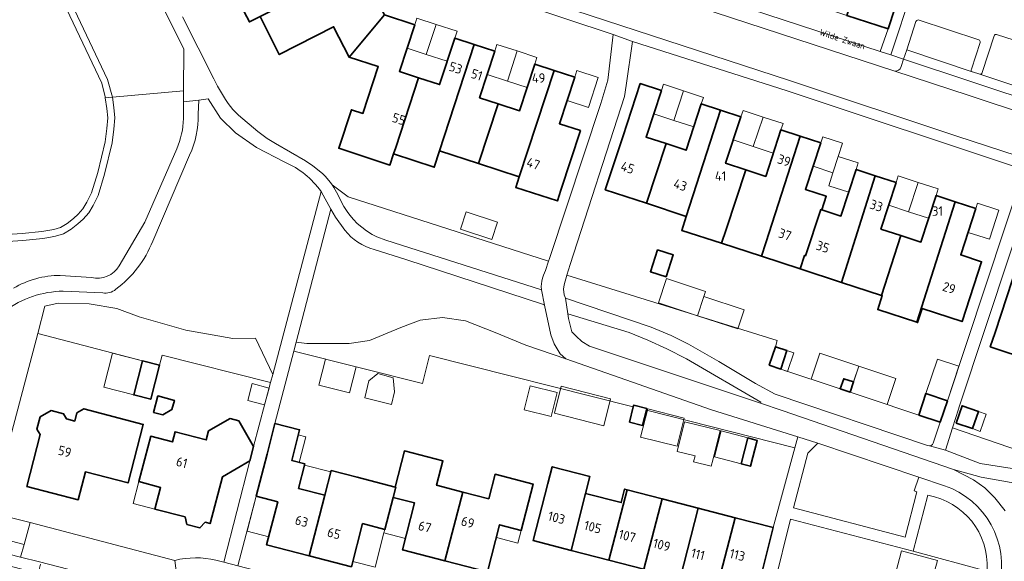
# Model space of a CAD drawing. Header units: metres. Extents: x 149984 to 156489, y 469398 to 478068.
# Tile 255 of 256: x 153234 to 153375, y 472540 to 472617. Entities that reach past the tile are written whole.
import ezdxf
from ezdxf.enums import TextEntityAlignment as Align

# ---------------------------------------------------------------- set-up
doc = ezdxf.new("R2010")
doc.units = ezdxf.units.M
doc.header["$LTSCALE"] = 0.75
for name, color, linetype, lineweight in [('B-WE-GR-BEPLANTING_CULTUUR_HEESTERS-GV', 252, 'Continuous', 18), ('B-WE-GR-BEPLANTING_CULTUUR_ROOS-GV', 252, 'Continuous', 18), ('B-WE-OG-BEBOUWING-GV', 6, 'Continuous', 35), ('B-WE-OG-BEBOUWING-T18', 1, 'Continuous', 18), ('B-WE-OG-BEBOUWING_LUIFEL-GV', 6, 'Continuous', 18), ('B-WE-OG-BEBOUWING_OVERBOUWING-GV', 6, 'Continuous', 18), ('B-WE-OG-TERREIN_BEGROEID-GV', 252, 'Continuous', 18), ('B-WE-OG-TERREIN_ERF-GV', 252, 'Continuous', 18), ('B-WE-OG-TERREIN_OEVER-GV', 252, 'Continuous', 18), ('B-WE-OG-TOPOGRAFIE-T18', 7, 'Continuous', 18), ('B-WE-OG-WATER_MEER-GV', 252, 'Continuous', 18), ('B-WE-VH-GESLOTENVERHARDING_ASFALT-GV', 252, 'Continuous', 18), ('B-WE-VH-GESLOTENVERHARDING_BETON-GV', 252, 'Continuous', 18), ('B-WE-VH-OPENVERHARDING_BETONSTRAATSTEEN-GV', 252, 'Continuous', 18), ('B-WE-VH-OPENVERHARDING_TEGEL-GV', 252, 'Continuous', 18)]:
    doc.layers.add(name, color=color, linetype=linetype, lineweight=lineweight)
doc.styles.add('NLCS-ISO-M500-T18', font='NLCS-ISO.ttf', dxfattribs={"height": 0.9})
doc.styles.add('NLCS-ISO-M750-T18', font='NLCS-ISO.ttf', dxfattribs={"height": 1.35})

msp = doc.modelspace()

# ---------------------------------------------------------------- linework, layer by layer
at = {"layer": 'B-WE-GR-BEPLANTING_CULTUUR_HEESTERS-GV', "flags": 128}
for points in [[(153361.433, 472621.679), (153358.348, 472612.283), (153360.166, 472611.673), (153360.6, 472613.003), (153361.925, 472617.07)], [(153362.225, 472617.312), (153370.908, 472614.461)], [(153373.455, 472615.202), (153382.031, 472612.428)], [(153371.113, 472614.086), (153369.84, 472610.25)], [(153371.366, 472609.758), (153373.081, 472615.03)], [(153369.973, 472609.886), (153369.995, 472609.879), (153371.046, 472609.522)], [(153381.42, 472550.19), (153371.26, 472552), (153367.3, 472553.11), (153370.14, 472551.6), (153371.78, 472550.45), (153373.2, 472549.04), (153374.65, 472547.2)], [(153363.63, 472549.41), (153361.53, 472541.44), (153372.058, 472538.584), (153372.09, 472538.75)]]:
    msp.add_lwpolyline(points, dxfattribs=at)
at = {"layer": 'B-WE-GR-BEPLANTING_CULTUUR_HEESTERS-GV'}
for points in [[(153361.925, 472617.07, -0.1734202), (153362.225, 472617.312)], [(153373.081, 472615.03, -0.3803855), (153373.455, 472615.202)], [(153370.908, 472614.461, -0.3172735), (153371.113, 472614.086)], [(153369.84, 472610.25, 0.4530414), (153369.973, 472609.886)], [(153371.046, 472609.522, 0.4678176), (153371.366, 472609.758)], [(153372.09, 472538.75, 0.3805368), (153363.63, 472549.41)]]:
    msp.add_lwpolyline(points, format="xyb", dxfattribs=at)
at = {"layer": 'B-WE-GR-BEPLANTING_CULTUUR_HEESTERS-GV', "flags": 128}
for points in [[(153283.41, 472587.18), (153284.23, 472586.63), (153284.9, 472586.33), (153286.19, 472585.83), (153308.44, 472578.77), (153308.39, 472579.22), (153308.49, 472579.97), (153308.58, 472580.39), (153308.7, 472580.82), (153308.98, 472581.53), (153309.416, 472582.839), (153280.801, 472592.005), (153278.495, 472593.73), (153278.75, 472593.35), (153279.3, 472592.34), (153279.73, 472591.46), (153280.17, 472590.64), (153280.63, 472589.93), (153281.01, 472589.4), (153281.57, 472588.8), (153282.07, 472588.23)], [(153312.058, 472580.845), (153311.65, 472579.44), (153311.56, 472578.85), (153311.64, 472578.02), (153311.84, 472577.58), (153324.07, 472573.42), (153326.94, 472572.23), (153329.41, 472570.97), (153333.76, 472568.53), (153339.01, 472565.38), (153341.8, 472563.84), (153363.58, 472556.52), (153363.88, 472556.49), (153364.12, 472556.53), (153364.29, 472556.67), (153364.4, 472556.85), (153365.397, 472559.851), (153362.342, 472560.866), (153354.823, 472563.363), (153352.521, 472564.128), (153351.111, 472564.597), (153342.597, 472567.425), (153340.956, 472567.97), (153341.833, 472570.61), (153341.836, 472570.609), (153342.104, 472571.508)], [(153237.466, 472576.41), (153236.428, 472572.502), (153251.43, 472568.607), (153253.858, 472567.976), (153254.234, 472569.413), (153269.716, 472565.527), (153270.022, 472566.68), (153267.54, 472571.841), (153264.311, 472571.774), (153257.582, 472572.985), (153250.92, 472574.869), (153247.757, 472576.08), (153243.787, 472576.753), (153239.346, 472576.82)], [(153273.365, 472571.275), (153273.031, 472569.999), (153291.401, 472565.363), (153292.434, 472569.382), (153321.54, 472562.017), (153321.602, 472562.261), (153323.466, 472561.789), (153323.404, 472561.546), (153344.634, 472556.174), (153345.064, 472557.744), (153332.73, 472561.6), (153311.9, 472568.89), (153306.165, 472570.831), (153301.791, 472572.648), (153297.552, 472574.331), (153294.255, 472574.802), (153291.092, 472574.398), (153288.333, 472573.389), (153283.825, 472571.504), (153280.931, 472571.101), (153274.875, 472571.101)], [(153323.63, 472571.58), (153320.95, 472572.66), (153312.177, 472575.296), (153312.3, 472574.63), (153312.77, 472572.76), (153313.37, 472572.15), (153314.2, 472571.39), (153315.3, 472570.69), (153339.717, 472562.548), (153339.75, 472562.71), (153329.15, 472568.89), (153326.35, 472570.33)], [(153371.1, 472553.93), (153385.42, 472551.69), (153420.984, 472545.893), (153403.398, 472549.879), (153392.576, 472553.636), (153391.806, 472552.096), (153389.56, 472552.841), (153389.396, 472552.319), (153386.674, 472553.174), (153386.429, 472552.44), (153367.149, 472559.025), (153366.14, 472555.83)], [(153362.342, 472552.003), (153347.89, 472556.86), (153346.46, 472555.41), (153344.43, 472547.61), (153360.37, 472543.44), (153362.05, 472549.91), (153361.65, 472550.06)]]:
    msp.add_lwpolyline(points, close=True, dxfattribs=at)
at = {"layer": 'B-WE-GR-BEPLANTING_CULTUUR_ROOS-GV', "flags": 128}
msp.add_lwpolyline([(153234.49, 472542.383), (153235.359, 472545.536), (153229.64, 472546.936), (153228.813, 472543.846)], close=True, dxfattribs=at)
for points in [[(153233.996, 472540.569), (153228.541, 472541.945), (153228.178, 472540.424), (153236.51, 472538.232), (153236.841, 472539.55)], [(153236.675, 472539.921), (153233.996, 472540.569)]]:
    msp.add_lwpolyline(points, dxfattribs=at)
at = {"layer": 'B-WE-OG-BEBOUWING-GV', "flags": 128}
for points in [[(153276.176, 472621.833), (153274.733, 472624.643), (153280.942, 472627.831), (153279.539, 472630.573), (153265.471, 472623.185), (153263.874, 472622.347), (153266.675, 472617.014), (153268.201, 472617.788)], [(153354.755, 472626.461), (153354.85, 472626.43), (153352.065, 472617.917), (153357.937, 472615.994), (153360.725, 472624.509), (153357.19, 472625.666), (153358.695, 472630.266), (153356.251, 472631.066)], [(153285.972, 472618.008), (153283.676, 472622.505), (153277.46, 472619.332), (153276.176, 472621.833), (153268.201, 472617.788), (153270.957, 472612.341), (153278.705, 472616.317), (153280.929, 472611.979)], [(153287.585, 472599.076), (153290.863, 472609.039), (153288.122, 472609.934), (153290.297, 472616.597), (153285.972, 472618.008), (153280.929, 472611.979), (153285.083, 472610.623), (153282.898, 472603.934), (153281.263, 472604.472), (153279.452, 472598.971), (153286.759, 472596.567), (153287.287, 472598.172)], [(153298.78, 472613.796), (153296.029, 472614.695), (153293.863, 472608.06), (153290.863, 472609.039), (153287.585, 472599.076), (153287.287, 472598.172), (153293.097, 472596.259), (153293.865, 472598.612)], [(153293.865, 472598.612), (153299.429, 472596.795), (153302.235, 472605.315), (153299.572, 472606.185), (153301.742, 472612.829), (153298.78, 472613.796)], [(153305.244, 472594.895), (153310.206, 472610.074), (153307.458, 472610.972), (153305.285, 472604.319), (153302.235, 472605.315), (153299.429, 472596.795)], [(153310.206, 472610.074), (153305.244, 472594.895), (153304.748, 472593.374), (153310.692, 472591.443), (153311.186, 472592.955), (153313.971, 472601.481), (153310.987, 472602.456), (153313.161, 472609.109)], [(153323.413, 472591.101), (153326.217, 472599.622), (153323.362, 472600.561), (153325.55, 472607.21), (153322.53, 472608.204), (153320.027, 472600.605), (153317.535, 472593.037)], [(153329.096, 472589.229), (153333.981, 472604.426), (153331.255, 472605.323), (153329.07, 472598.683), (153326.217, 472599.622), (153323.413, 472591.101)], [(153333.981, 472604.426), (153329.096, 472589.229), (153328.457, 472587.24), (153334.147, 472585.39), (153334.786, 472587.355), (153337.593, 472595.89), (153334.734, 472596.83), (153336.916, 472603.46)], [(153334.786, 472587.355), (153334.147, 472585.39), (153339.857, 472583.534), (153340.488, 472585.476), (153345.373, 472600.689), (153342.636, 472601.589), (153340.452, 472594.949), (153337.593, 472595.89)], [(153339.857, 472583.534), (153345.393, 472581.734), (153346.017, 472583.655), (153346.15, 472583.613), (153348.331, 472590.201), (153348.464, 472590.158), (153349.105, 472592.104), (153346.132, 472593.081), (153348.315, 472599.722), (153345.373, 472600.689), (153340.488, 472585.476)], [(153356.119, 472595.023), (153353.367, 472595.916), (153351.21, 472589.267), (153348.464, 472590.158), (153348.331, 472590.201), (153346.15, 472583.613), (153346.017, 472583.655), (153345.393, 472581.734), (153351.302, 472579.813)], [(153357.009, 472577.958), (153359.781, 472586.496), (153356.928, 472587.423), (153359.083, 472594.061), (153356.119, 472595.023), (153351.302, 472579.813)], [(153367.529, 472591.318), (153364.79, 472592.208), (153362.634, 472585.57), (153359.781, 472586.496), (153357.009, 472577.958), (153357.108, 472577.926), (153356.459, 472575.929), (153362.052, 472574.111)], [(153367.529, 472591.318), (153362.052, 472574.111), (153362.165, 472574.074), (153362.814, 472576.071), (153368.52, 472574.216), (153371.299, 472582.765), (153368.323, 472583.732), (153370.477, 472590.36)], [(153381.901, 472579.222), (153379.023, 472580.169), (153381.212, 472586.818), (153378.211, 472587.806), (153373.22, 472572.657), (153372.547, 472570.615), (153378.43, 472568.677)], [(153326.218, 472580.611), (153327.24, 472583.726), (153325.015, 472584.455), (153323.994, 472581.34)], [(153340.956, 472567.97), (153342.597, 472567.425), (153343.474, 472570.065), (153341.836, 472570.609), (153341.833, 472570.61)], [(153253.858, 472567.976), (153251.43, 472568.607), (153250.167, 472563.744), (153252.595, 472563.114)], [(153351.111, 472564.597), (153352.521, 472564.128), (153353.007, 472565.59), (153351.597, 472566.058)], [(153252.959, 472561.242), (153254.313, 472560.888), (153255.603, 472561.637), (153255.964, 472562.951), (153253.607, 472563.599)], [(153362.342, 472560.866), (153365.397, 472559.851), (153366.412, 472562.908), (153363.357, 472563.922)], [(153234.868, 472550.679), (153242.222, 472548.762), (153243.262, 472552.752), (153249.339, 472551.167), (153251.521, 472559.538), (153243.006, 472561.758), (153242.024, 472561.167), (153241.724, 472560.015), (153240.534, 472560.325), (153240.114, 472561.055), (153238.353, 472561.514), (153236.773, 472560.592), (153236.322, 472558.829), (153236.8, 472558.091)], [(153321.54, 472562.017), (153320.995, 472559.862), (153322.859, 472559.391), (153323.404, 472561.546), (153323.466, 472561.789), (153321.602, 472562.261)], [(153367.677, 472559.715), (153369.995, 472558.922), (153370.84, 472561.394), (153368.523, 472562.187)], [(153266.75, 472554.309), (153267.289, 472556.36), (153265.15, 472560.051), (153263.924, 472560.373), (153260.853, 472558.593), (153260.518, 472557.319), (153256.069, 472558.489), (153255.685, 472557.028), (153252.587, 472557.843), (153250.882, 472551.358), (153253.98, 472550.543), (153253.165, 472547.444), (153257.481, 472546.309), (153257.742, 472545.237), (153259.601, 472544.749), (153260.355, 472545.553), (153261.071, 472545.365), (153262.825, 472552.034)], [(153277.447, 472549.433), (153273.719, 472550.393), (153274.62, 472553.894), (153272.73, 472554.38), (153273.858, 472558.762), (153270.33, 472559.67), (153269.202, 472555.288), (153267.65, 472549.261), (153270.726, 472548.47), (153269.142, 472542.316), (153275.204, 472540.755)], [(153337.913, 472557.603), (153336.946, 472553.909), (153338.287, 472553.558), (153339.254, 472557.252)], [(153287.598, 472550.565), (153287.204, 472549.108), (153290.289, 472548.314), (153288.561, 472541.6), (153294.623, 472540.039), (153297.16, 472549.871), (153293.432, 472550.831), (153294.331, 472554.324), (153288.827, 472555.741), (153287.5, 472550.583)], [(153312.658, 472541.538), (153314.719, 472549.681), (153315.34, 472552.082), (153309.957, 472553.475), (153309.336, 472551.074), (153307.232, 472542.942)], [(153287.5, 472550.583), (153282.082, 472551.978), (153278.353, 472552.938), (153277.447, 472549.433), (153275.204, 472540.755), (153281.258, 472539.197), (153282.846, 472545.364), (153286.03, 472544.544), (153287.204, 472549.108), (153287.598, 472550.565)], [(153294.623, 472540.039), (153300.706, 472538.473), (153302.435, 472545.191), (153305.512, 472544.399), (153307.214, 472551.012), (153301.787, 472552.409), (153300.887, 472548.912), (153297.16, 472549.871)], [(153320.648, 472550.2), (153320.3, 472550.29), (153319.803, 472548.366), (153314.719, 472549.681), (153312.658, 472541.538), (153318.046, 472540.143)], [(153323.053, 472538.848), (153325.655, 472548.902), (153320.648, 472550.2), (153318.046, 472540.143)], [(153323.053, 472538.848), (153328.225, 472537.509), (153330.827, 472547.562), (153325.655, 472548.902)], [(153336.07, 472546.204), (153330.827, 472547.562), (153328.225, 472537.509), (153333.469, 472536.152)], [(153341.518, 472544.792), (153336.07, 472546.204), (153333.469, 472536.152), (153338.976, 472534.727)]]:
    msp.add_lwpolyline(points, close=True, dxfattribs=at)
at = {"layer": 'B-WE-OG-BEBOUWING_LUIFEL-GV', "flags": 128}
for points in [[(153293.346, 472616.644), (153290.605, 472617.539), (153290.297, 472616.597), (153289.206, 472613.256), (153291.951, 472612.371)], [(153296.029, 472614.695), (153296.346, 472615.665), (153293.346, 472616.644), (153291.951, 472612.371), (153294.951, 472611.391)], [(153304.951, 472612.855), (153302.059, 472613.799), (153301.742, 472612.829), (153300.65, 472609.486), (153303.542, 472608.541)], [(153304.951, 472612.855), (153303.542, 472608.541), (153306.363, 472607.62), (153307.458, 472610.972), (153307.772, 472611.933)], [(153313.161, 472609.109), (153312.074, 472605.782), (153315.122, 472604.786), (153316.523, 472609.074), (153313.475, 472610.07)], [(153328.698, 472607.16), (153325.843, 472608.1), (153325.55, 472607.21), (153324.453, 472603.876), (153327.311, 472602.946)], [(153328.698, 472607.16), (153327.311, 472602.946), (153330.164, 472602.007), (153331.255, 472605.323), (153331.551, 472606.222)], [(153340.07, 472603.418), (153337.212, 472604.359), (153336.916, 472603.46), (153335.825, 472600.144), (153338.683, 472599.203)], [(153340.07, 472603.418), (153338.683, 472599.203), (153341.542, 472598.263), (153342.636, 472601.589), (153342.928, 472602.478)], [(153348.315, 472599.722), (153347.224, 472596.402), (153350.063, 472595.469), (153350.829, 472597.8), (153351.446, 472599.678), (153348.607, 472600.611)], [(153353.367, 472595.916), (153353.678, 472596.863), (153350.829, 472597.8), (153350.063, 472595.469), (153349.456, 472593.598), (153352.314, 472592.671)], [(153362.244, 472594.083), (153359.391, 472595.009), (153359.083, 472594.061), (153358.029, 472590.815), (153360.882, 472589.889)], [(153362.244, 472594.083), (153360.882, 472589.889), (153363.736, 472588.963), (153364.79, 472592.208), (153365.098, 472593.156)], [(153370.477, 472590.36), (153369.37, 472586.953), (153372.427, 472585.959), (153373.781, 472590.126), (153370.724, 472591.119)], [(153343.474, 472570.065), (153342.597, 472567.425), (153343.574, 472567.1), (153344.451, 472569.74)], [(153251.43, 472568.607), (153247.13, 472569.723), (153245.868, 472564.861), (153250.167, 472563.744)], [(153351.111, 472564.597), (153351.597, 472566.058), (153353.007, 472565.59), (153353.755, 472567.842), (153348.176, 472569.695), (153346.942, 472565.982)], [(153363.357, 472563.922), (153366.412, 472562.908), (153368.055, 472567.854), (153365, 472568.869)], [(153370.84, 472561.394), (153369.995, 472558.922), (153371.118, 472558.537), (153371.964, 472561.01)], [(153273.669, 472558.029), (153272.73, 472554.38), (153273.816, 472554.101), (153274.755, 472557.75)], [(153337.913, 472557.603), (153334.082, 472558.605), (153333.116, 472554.912), (153336.946, 472553.909)], [(153274.573, 472553.71), (153273.719, 472550.393), (153277.447, 472549.433), (153278.303, 472552.746)], [(153250.882, 472551.358), (153250.067, 472548.258), (153253.165, 472547.444), (153253.98, 472550.543)], [(153267.65, 472549.261), (153266.351, 472544.286), (153269.441, 472543.479), (153270.726, 472548.47)], [(153290.289, 472548.314), (153287.204, 472549.108), (153286.03, 472544.544), (153285.903, 472544.049), (153288.987, 472543.255)], [(153285.903, 472544.049), (153286.03, 472544.544), (153282.846, 472545.364), (153281.457, 472539.97), (153284.643, 472539.151)], [(153305.512, 472544.399), (153302.435, 472545.191), (153301.97, 472543.385), (153305.047, 472542.593)]]:
    msp.add_lwpolyline(points, close=True, dxfattribs=at)
at = {"layer": 'B-WE-OG-BEBOUWING_OVERBOUWING-GV', "flags": 128}
for points in [[(153296.832, 472587.426), (153301.334, 472585.949), (153302.14, 472588.406), (153297.637, 472589.882)], [(153331.608, 472577.777), (153331.851, 472578.519), (153326.262, 472580.351), (153325.124, 472576.88), (153330.713, 472575.048)], [(153331.608, 472577.777), (153330.713, 472575.048), (153336.47, 472573.16), (153337.365, 472575.89)], [(153277.559, 472568.856), (153276.622, 472565.142), (153280.995, 472564.038), (153281.932, 472567.753)], [(153352.521, 472564.128), (153357.834, 472562.363), (153359.068, 472566.076), (153353.755, 472567.842)], [(153283.755, 472565.73), (153283.165, 472563.301), (153286.98, 472562.374), (153287.423, 472564.198), (153287.248, 472566.157), (153285.053, 472566.787)], [(153269.504, 472564.725), (153267.082, 472565.366), (153266.441, 472562.944), (153268.862, 472562.303)], [(153305.943, 472561.623), (153309.787, 472560.651), (153310.651, 472564.063), (153306.806, 472565.036)], [(153311.246, 472564.983), (153310.27, 472561.124), (153317.318, 472559.34), (153318.295, 472563.2)], [(153323.606, 472561.754), (153322.588, 472557.729), (153327.805, 472556.409), (153328.824, 472560.433)], [(153327.8, 472555.683), (153330.36, 472555.041), (153330.144, 472554.181), (153332.676, 472553.546), (153332.891, 472554.405), (153333.955, 472558.644), (153328.863, 472559.921)], [(153359.851, 472541.469), (153359.032, 472538.371), (153364.164, 472537.016), (153364.983, 472540.114)]]:
    msp.add_lwpolyline(points, close=True, dxfattribs=at)
at = {"layer": 'B-WE-OG-TERREIN_BEGROEID-GV', "flags": 128}
for points in [[(153254.939, 472685.31), (153249.732, 472686.692), (153248.69, 472683.356), (153248.235, 472681.703), (153244.149, 472665.261), (153240.652, 472652.023), (153239.291, 472646.572), (153237.896, 472637.664), (153237.192, 472633.274), (153237.055, 472632.293), (153236.926, 472631.068), (153236.914, 472630.286), (153236.924, 472629.834), (153236.993, 472628.741), (153246.429, 472608.783), (153247.101, 472606.243), (153257.286, 472607.149), (153257.31, 472613.09), (153248.35, 472631.13)], [(153236.02, 472628.46), (153245.58, 472608.24), (153246.05, 472606.32), (153246.076, 472606.162), (153247.101, 472606.243), (153246.429, 472608.783), (153236.993, 472628.741)], [(153257.27, 472603.19), (153257.28, 472605.599), (153257.286, 472607.149), (153247.101, 472606.243), (153247.312, 472604.778), (153247.454, 472603.305), (153247.315, 472601.697), (153247.076, 472599.722), (153245.995, 472595.257), (153245.071, 472592.214), (153244.335, 472590.774), (153243.715, 472589.745), (153242.949, 472588.841), (153242.179, 472588.15), (153241.205, 472587.403), (153240.116, 472586.743), (153238.993, 472586.388), (153238.046, 472586.212), (153237.161, 472586.097), (153234.32, 472585.774), (153231.456, 472585.584)], [(153271.75, 472596.98), (153267.72, 472599.05), (153264.69, 472601.18), (153262.57, 472603.28), (153260.78, 472606), (153259.47, 472605.85), (153259.34, 472603.83)], [(153248.09, 472582.19), (153251.72, 472588.4), (153256.32, 472598.9)], [(153258.13, 472597.99), (153252.87, 472585.69)], [(153236.428, 472572.502), (153237.466, 472576.41), (153239.346, 472576.82), (153243.787, 472576.753), (153247.757, 472576.08), (153250.92, 472574.869), (153257.582, 472572.985), (153264.311, 472571.774), (153267.54, 472571.841), (153270.022, 472566.68), (153276.93, 472592.77)], [(153280.34, 472587.28), (153279, 472589.14), (153278.332, 472590.267), (153273.365, 472571.275), (153274.875, 472571.101), (153280.931, 472571.101), (153283.825, 472571.504), (153288.333, 472573.389), (153291.092, 472574.398), (153294.255, 472574.802), (153297.552, 472574.331), (153301.791, 472572.648), (153306.165, 472570.831), (153311.9, 472568.89), (153311.07, 472569.63), (153310.21, 472571.02), (153309.76, 472572.32)], [(153309.76, 472572.32), (153308.83, 472576.57), (153308.57, 472576.68), (153289.2, 472583.02), (153284.5, 472584.52)], [(153239.65, 472580.8), (153244.11, 472580.5)], [(153245.73, 472578.33), (153240.07, 472578.56)], [(153222.65, 472566.65), (153218.2, 472546.58), (153228.813, 472543.846), (153229.64, 472546.936), (153236.428, 472572.502)]]:
    msp.add_lwpolyline(points, dxfattribs=at)
at = {"layer": 'B-WE-OG-TERREIN_BEGROEID-GV'}
for points in [[(153259.34, 472603.83, -0.1219341), (153258.13, 472597.99)], [(153256.32, 472598.9, 0.0918784), (153257.27, 472603.19)], [(153276.93, 472592.77, 0.1371557), (153271.75, 472596.98)], [(153284.5, 472584.52, -0.1702221), (153280.34, 472587.28)], [(153252.87, 472585.69, -0.1422297), (153247.58, 472578.83)], [(153244.11, 472580.5, 0.3266323), (153248.09, 472582.19)], [(153232.97, 472578.97, -0.1344308), (153239.65, 472580.8)], [(153240.07, 472578.56, 0.1539513), (153231.77, 472575.75)], [(153247.58, 472578.83, -0.2453098), (153245.73, 472578.33)]]:
    msp.add_lwpolyline(points, format="xyb", dxfattribs=at)
at = {"layer": 'B-WE-OG-TERREIN_ERF-GV', "flags": 128}
for points in [[(153346.432, 472619.761), (153340.646, 472621.656), (153334.962, 472623.517), (153329.241, 472625.391), (153323.422, 472627.296), (153322.361, 472624.084), (153356.813, 472612.772), (153357.937, 472615.994), (153352.065, 472617.917)], [(153377.145, 472595.988), (153343.537, 472607.153), (153321.419, 472614.203), (153320.53, 472607.91), (153320.27, 472606.37), (153312.501, 472582.372), (153312.058, 472580.845), (153342.104, 472571.508), (153341.836, 472570.609), (153343.474, 472570.065), (153342.597, 472567.425), (153351.111, 472564.597), (153351.597, 472566.058), (153353.007, 472565.59), (153352.521, 472564.128), (153354.823, 472563.363), (153362.342, 472560.866), (153363.357, 472563.922), (153366.412, 472562.908), (153377.376, 472595.922)], [(153345.393, 472581.734), (153339.857, 472583.534), (153334.147, 472585.39), (153328.457, 472587.24), (153329.096, 472589.229), (153323.413, 472591.101), (153317.535, 472593.037), (153320.027, 472600.605), (153322.53, 472608.204), (153325.55, 472607.21), (153323.362, 472600.561), (153326.217, 472599.622), (153329.07, 472598.683), (153331.255, 472605.323), (153333.981, 472604.426), (153336.916, 472603.46), (153334.734, 472596.83), (153337.593, 472595.89), (153340.452, 472594.949), (153342.636, 472601.589), (153345.373, 472600.689), (153348.315, 472599.722), (153346.132, 472593.081), (153349.105, 472592.104), (153348.464, 472590.158), (153351.21, 472589.267), (153353.367, 472595.916), (153356.119, 472595.023), (153359.083, 472594.061), (153356.928, 472587.423), (153359.781, 472586.496), (153362.634, 472585.57), (153364.79, 472592.208), (153367.529, 472591.318), (153370.477, 472590.36), (153368.323, 472583.732), (153371.299, 472582.765), (153368.52, 472574.216), (153362.814, 472576.071), (153362.165, 472574.074), (153362.052, 472574.111), (153356.459, 472575.929), (153357.108, 472577.926), (153357.009, 472577.958), (153351.302, 472579.813)], [(153326.218, 472580.611), (153323.994, 472581.34), (153325.015, 472584.455), (153327.24, 472583.726)], [(153252.959, 472561.242), (153253.607, 472563.599), (153255.964, 472562.951), (153255.603, 472561.637), (153254.313, 472560.888)], [(153234.868, 472550.679), (153236.8, 472558.091), (153236.322, 472558.829), (153236.773, 472560.592), (153238.353, 472561.514), (153240.114, 472561.055), (153240.534, 472560.325), (153241.724, 472560.015), (153242.024, 472561.167), (153243.006, 472561.758), (153251.521, 472559.538), (153249.339, 472551.167), (153243.262, 472552.752), (153242.222, 472548.762)], [(153370.84, 472561.394), (153369.995, 472558.922), (153367.677, 472559.715), (153368.523, 472562.187)], [(153337.913, 472557.603), (153339.254, 472557.252), (153338.287, 472553.558), (153336.946, 472553.909)]]:
    msp.add_lwpolyline(points, close=True, dxfattribs=at)
for points in [[(153285.972, 472618.008), (153290.297, 472616.597), (153288.122, 472609.934), (153290.863, 472609.039), (153293.863, 472608.06), (153296.029, 472614.695), (153298.78, 472613.796), (153301.742, 472612.829), (153299.572, 472606.185), (153302.235, 472605.315), (153305.285, 472604.319), (153307.458, 472610.972), (153310.206, 472610.074), (153313.161, 472609.109), (153310.987, 472602.456), (153313.971, 472601.481), (153311.186, 472592.955), (153310.692, 472591.443), (153304.748, 472593.374), (153305.244, 472594.895), (153299.429, 472596.795), (153293.865, 472598.612), (153293.097, 472596.259), (153287.287, 472598.172), (153286.759, 472596.567), (153279.452, 472598.971), (153281.263, 472604.472), (153282.898, 472603.934), (153285.083, 472610.623), (153280.929, 472611.979), (153278.705, 472616.317), (153270.957, 472612.341), (153268.201, 472617.788), (153266.675, 472617.014), (153263.874, 472622.347)], [(153257.1, 472617.75), (153261.6, 472608.9), (153262.13, 472607.82), (153262.69, 472606.9), (153263.25, 472605.92), (153263.63, 472605.37), (153264, 472604.92), (153264.31, 472604.49), (153265.14, 472603.71), (153267.91, 472601.37), (153269.24, 472600.35), (153270.42, 472599.63), (153274.68, 472597.16), (153275.76, 472596.47), (153277.12, 472595.38), (153277.51, 472594.97), (153278.26, 472594.08), (153278.495, 472593.73), (153280.801, 472592.005), (153309.416, 472582.839), (153309.543, 472583.219), (153316.92, 472605.35), (153317.89, 472608.69), (153318.654, 472615.231), (153298.105, 472622.074)], [(153414.221, 472583.843), (153387.828, 472592.508), (153386.685, 472592.879), (153379.156, 472595.303), (153368.113, 472562.057)], [(153378.43, 472568.677), (153372.547, 472570.615), (153373.22, 472572.657), (153378.211, 472587.806)], [(153368.113, 472562.057), (153367.99, 472561.69), (153367.149, 472559.025), (153386.429, 472552.44), (153386.674, 472553.174), (153389.396, 472552.319), (153389.56, 472552.841), (153391.806, 472552.096), (153392.576, 472553.636), (153403.398, 472549.879), (153420.984, 472545.893), (153425.05, 472545.23), (153427.633, 472544.839), (153436.55, 472543.49), (153437.17, 472543.55), (153438.44, 472544.04), (153439.51, 472544.75), (153440.26, 472545.62), (153450.49, 472576.9), (153450.432, 472581.51), (153449.847, 472581.486), (153449.858, 472581.563), (153433.943, 472580.947)], [(153261.904, 472540.128), (153263.02, 472539.838), (153266.75, 472554.309), (153262.825, 472552.034), (153261.071, 472545.365), (153260.355, 472545.553), (153259.601, 472544.749), (153257.742, 472545.237), (153257.481, 472546.309), (153253.165, 472547.444), (153253.98, 472550.543), (153250.882, 472551.358), (153252.587, 472557.843), (153255.685, 472557.028), (153256.069, 472558.489), (153260.518, 472557.319), (153260.853, 472558.593), (153263.924, 472560.373), (153265.15, 472560.051), (153267.289, 472556.36), (153269.716, 472565.527), (153254.234, 472569.413), (153253.858, 472567.976), (153252.595, 472563.114), (153250.167, 472563.744), (153251.43, 472568.607), (153236.428, 472572.502), (153229.64, 472546.936)], [(153314.719, 472549.681), (153319.803, 472548.366), (153320.3, 472550.29), (153320.648, 472550.2), (153325.655, 472548.902), (153330.827, 472547.562), (153336.07, 472546.204), (153341.518, 472544.792), (153344.634, 472556.174), (153323.404, 472561.546), (153322.859, 472559.391), (153320.995, 472559.862), (153321.54, 472562.017), (153292.434, 472569.382), (153291.401, 472565.363), (153273.031, 472569.999), (153270.33, 472559.67), (153273.858, 472558.762), (153272.73, 472554.38), (153274.62, 472553.894), (153273.719, 472550.393), (153277.447, 472549.433), (153278.353, 472552.938), (153282.082, 472551.978), (153287.5, 472550.583), (153288.827, 472555.741), (153294.331, 472554.324), (153293.432, 472550.831), (153297.16, 472549.871), (153300.887, 472548.912), (153301.787, 472552.409), (153307.214, 472551.012), (153305.512, 472544.399), (153302.435, 472545.191), (153300.706, 472538.473), (153294.623, 472540.039), (153288.561, 472541.6), (153290.289, 472548.314), (153287.204, 472549.108), (153286.03, 472544.544), (153282.846, 472545.364), (153281.258, 472539.197), (153275.204, 472540.755), (153269.142, 472542.316), (153270.726, 472548.47), (153267.65, 472549.261), (153265.051, 472539.311)], [(153290.91, 472534.56), (153291.558, 472536.693), (153331.636, 472526.189), (153336.476, 472524.917), (153338.976, 472534.727), (153333.469, 472536.152), (153328.225, 472537.509), (153323.053, 472538.848), (153318.046, 472540.143), (153312.658, 472541.538), (153307.232, 472542.942), (153309.336, 472551.074), (153309.957, 472553.475), (153315.34, 472552.082), (153314.719, 472549.681)], [(153229.64, 472546.936), (153235.359, 472545.536), (153256.037, 472540.107)], [(153372.058, 472538.584), (153361.53, 472541.44), (153344, 472546), (153341.657, 472536.557)]]:
    msp.add_lwpolyline(points, dxfattribs=at)
at = {"layer": 'B-WE-OG-TERREIN_ERF-GV'}
msp.add_lwpolyline([(153256.037, 472540.107, -0.1211866), (153261.904, 472540.128)], format="xyb", dxfattribs=at)
at = {"layer": 'B-WE-OG-TERREIN_OEVER-GV', "flags": 128}
msp.add_lwpolyline([(153231.456, 472585.584), (153234.32, 472585.774), (153237.161, 472586.097), (153238.046, 472586.212), (153238.993, 472586.388), (153240.116, 472586.743), (153241.205, 472587.403), (153242.179, 472588.15), (153242.949, 472588.841), (153243.715, 472589.745), (153244.335, 472590.774), (153245.071, 472592.214), (153245.995, 472595.257), (153247.076, 472599.722), (153247.315, 472601.697), (153247.454, 472603.305), (153247.312, 472604.778), (153247.101, 472606.243), (153246.076, 472606.162), (153246.32, 472604.65), (153246.45, 472603.3), (153246.32, 472601.8), (153246.09, 472599.9), (153245.03, 472595.52), (153244.14, 472592.59), (153243.46, 472591.26), (153242.9, 472590.33), (153242.23, 472589.54), (153241.54, 472588.92), (153240.64, 472588.23), (153239.7, 472587.66), (153238.75, 472587.36), (153237.89, 472587.2), (153237.04, 472587.09), (153234.23, 472586.77), (153231.37, 472586.58)], dxfattribs=at)
at = {"layer": 'B-WE-OG-WATER_MEER-GV', "flags": 128}
msp.add_lwpolyline([(153231.37, 472586.58), (153234.23, 472586.77), (153237.04, 472587.09), (153237.89, 472587.2), (153238.75, 472587.36), (153239.7, 472587.66), (153240.64, 472588.23), (153241.54, 472588.92), (153242.23, 472589.54), (153242.9, 472590.33), (153243.46, 472591.26), (153244.14, 472592.59), (153245.03, 472595.52), (153246.09, 472599.9), (153246.32, 472601.8), (153246.45, 472603.3), (153246.32, 472604.65), (153246.076, 472606.162), (153246.05, 472606.32), (153245.58, 472608.24), (153236.02, 472628.46)], dxfattribs=at)
at = {"layer": 'B-WE-VH-GESLOTENVERHARDING_ASFALT-GV', "flags": 128}
for points in [[(153259.34, 472603.83), (153259.47, 472605.85), (153257.28, 472605.599), (153257.27, 472603.19)], [(153256.32, 472598.9), (153251.72, 472588.4), (153248.09, 472582.19)], [(153252.87, 472585.69), (153258.13, 472597.99)], [(153244.11, 472580.5), (153239.65, 472580.8)], [(153240.07, 472578.56), (153245.73, 472578.33)], [(153385.42, 472551.69), (153371.1, 472553.93), (153366.14, 472555.83), (153363.88, 472556.49), (153363.58, 472556.52), (153341.8, 472563.84), (153339.01, 472565.38), (153333.76, 472568.53), (153329.41, 472570.97), (153326.94, 472572.23), (153324.07, 472573.42), (153311.84, 472577.58), (153312.177, 472575.296), (153320.95, 472572.66), (153323.63, 472571.58), (153326.35, 472570.33), (153329.15, 472568.89), (153339.75, 472562.71), (153339.717, 472562.548), (153342.8, 472561.52), (153367.3, 472553.11), (153371.26, 472552), (153381.42, 472550.19)]]:
    msp.add_lwpolyline(points, dxfattribs=at)
at = {"layer": 'B-WE-VH-GESLOTENVERHARDING_ASFALT-GV'}
for points in [[(153258.13, 472597.99, 0.1219341), (153259.34, 472603.83)], [(153257.27, 472603.19, -0.0918784), (153256.32, 472598.9)], [(153247.58, 472578.83, 0.1422297), (153252.87, 472585.69)], [(153248.09, 472582.19, -0.3266323), (153244.11, 472580.5)], [(153239.65, 472580.8, 0.1344308), (153232.97, 472578.97)], [(153231.77, 472575.75, -0.1539513), (153240.07, 472578.56)], [(153245.73, 472578.33, 0.2453098), (153247.58, 472578.83)]]:
    msp.add_lwpolyline(points, format="xyb", dxfattribs=at)
at = {"layer": 'B-WE-VH-GESLOTENVERHARDING_BETON-GV', "flags": 128}
for points in [[(153248.35, 472631.13), (153257.31, 472613.09), (153257.286, 472607.149), (153257.28, 472605.599), (153259.47, 472605.85), (153260.78, 472606), (153262.57, 472603.28), (153264.69, 472601.18), (153267.72, 472599.05), (153271.75, 472596.98)], [(153277.12, 472595.38), (153275.76, 472596.47), (153274.68, 472597.16), (153270.42, 472599.63), (153269.24, 472600.35), (153267.91, 472601.37), (153265.14, 472603.71), (153264.31, 472604.49), (153264, 472604.92), (153263.63, 472605.37), (153263.25, 472605.92), (153262.69, 472606.9), (153262.13, 472607.82), (153261.6, 472608.9), (153257.1, 472617.75)], [(153374.65, 472547.2), (153373.2, 472549.04), (153371.78, 472550.45), (153370.14, 472551.6), (153367.3, 472553.11), (153342.8, 472561.52), (153339.717, 472562.548), (153315.3, 472570.69), (153314.2, 472571.39), (153313.37, 472572.15), (153312.77, 472572.76), (153312.3, 472574.63), (153312.177, 472575.296), (153311.84, 472577.58), (153311.64, 472578.02), (153311.56, 472578.85), (153311.65, 472579.44), (153312.058, 472580.845), (153312.501, 472582.372), (153320.27, 472606.37), (153320.53, 472607.91), (153321.419, 472614.203), (153318.654, 472615.231), (153317.89, 472608.69), (153316.92, 472605.35), (153309.543, 472583.219), (153309.416, 472582.839), (153308.98, 472581.53), (153308.7, 472580.82), (153308.58, 472580.39), (153308.49, 472579.97), (153308.39, 472579.22), (153308.44, 472578.77), (153308.83, 472576.57), (153309.76, 472572.32), (153310.21, 472571.02), (153311.07, 472569.63), (153311.9, 472568.89), (153332.73, 472561.6), (153345.064, 472557.744), (153347.89, 472556.86), (153362.342, 472552.003), (153365.98, 472550.78)], [(153284.5, 472584.52), (153289.2, 472583.02), (153308.57, 472576.68), (153308.83, 472576.57), (153308.44, 472578.77), (153286.19, 472585.83), (153284.9, 472586.33), (153284.23, 472586.63), (153283.41, 472587.18), (153282.07, 472588.23), (153281.57, 472588.8), (153281.01, 472589.4), (153280.63, 472589.93), (153280.17, 472590.64), (153279.73, 472591.46), (153279.3, 472592.34), (153278.75, 472593.35), (153278.495, 472593.73), (153278.26, 472594.08), (153277.51, 472594.97), (153277.12, 472595.38)], [(153276.93, 472592.77), (153278.332, 472590.267), (153279, 472589.14), (153280.34, 472587.28)]]:
    msp.add_lwpolyline(points, dxfattribs=at)
at = {"layer": 'B-WE-VH-GESLOTENVERHARDING_BETON-GV'}
for points in [[(153271.75, 472596.98, -0.1371557), (153276.93, 472592.77)], [(153280.34, 472587.28, 0.1702221), (153284.5, 472584.52)], [(153365.98, 472550.78, -0.3904521), (153373.81, 472536.58)]]:
    msp.add_lwpolyline(points, format="xyb", dxfattribs=at)
at = {"layer": 'B-WE-VH-OPENVERHARDING_BETONSTRAATSTEEN-GV', "flags": 128}
for points in [[(153376.37, 472597.884), (153378.283, 472603.592), (153369.528, 472606.483), (153358.75, 472610), (153321.558, 472622.219), (153300.584, 472629.153)], [(153298.923, 472623.412), (153302.224, 472622.258), (153343.871, 472608.627), (153367.771, 472600.707), (153376.37, 472597.884)], [(153377.6, 472597.455), (153376.37, 472597.884), (153367.771, 472600.707), (153343.871, 472608.627), (153302.224, 472622.258), (153298.923, 472623.412)], [(153298.105, 472622.074), (153318.654, 472615.231), (153321.419, 472614.203), (153343.537, 472607.153), (153377.145, 472595.988), (153377.6, 472597.455)], [(153361.925, 472617.07), (153360.6, 472613.003), (153369.973, 472609.886)], [(153370.908, 472614.461), (153362.225, 472617.312)], [(153382.031, 472612.428), (153373.455, 472615.202)], [(153369.84, 472610.25), (153371.113, 472614.086)], [(153373.081, 472615.03), (153371.366, 472609.758)], [(153378.283, 472603.592), (153379.342, 472603.255), (153379.957, 472605.104), (153360.166, 472611.673), (153359.825, 472610.626)], [(153371.046, 472609.522), (153380.394, 472606.434), (153382.228, 472612.011)], [(153358.75, 472610), (153369.528, 472606.483), (153378.283, 472603.592)], [(153256.037, 472540.107), (153256.234, 472538.631)], [(153288.595, 472533.198), (153265.051, 472539.311), (153263.02, 472539.838), (153261.904, 472540.128)]]:
    msp.add_lwpolyline(points, dxfattribs=at)
at = {"layer": 'B-WE-VH-OPENVERHARDING_BETONSTRAATSTEEN-GV'}
for points in [[(153362.225, 472617.312, 0.1734202), (153361.925, 472617.07)], [(153373.455, 472615.202, 0.3803855), (153373.081, 472615.03)], [(153371.113, 472614.086, 0.3172735), (153370.908, 472614.461)], [(153359.825, 472610.626, -0.3836936), (153358.75, 472610)], [(153369.973, 472609.886, -0.4530414), (153369.84, 472610.25)], [(153371.366, 472609.758, -0.4678176), (153371.046, 472609.522)], [(153261.904, 472540.128, 0.1211866), (153256.037, 472540.107)]]:
    msp.add_lwpolyline(points, format="xyb", dxfattribs=at)
at = {"layer": 'B-WE-VH-OPENVERHARDING_BETONSTRAATSTEEN-GV', "flags": 128}
for points in [[(153380.394, 472606.434), (153371.046, 472609.522), (153369.995, 472609.879), (153369.973, 472609.886), (153360.6, 472613.003), (153360.166, 472611.673), (153379.957, 472605.104)], [(153236.675, 472539.921), (153246.279, 472537.407), (153246.311, 472537.399), (153248.794, 472536.699), (153249.959, 472534.236), (153252.729, 472536.959), (153256.234, 472538.631), (153256.037, 472540.107), (153235.359, 472545.536), (153234.49, 472542.383), (153233.996, 472540.569)]]:
    msp.add_lwpolyline(points, close=True, dxfattribs=at)
at = {"layer": 'B-WE-VH-OPENVERHARDING_TEGEL-GV', "flags": 128}
for points in [[(153358.348, 472612.283), (153361.433, 472621.679), (153366.285, 472636.53), (153367.064, 472638.787), (153367.838, 472641.285), (153352.397, 472646.432), (153350.435, 472647.086), (153343.21, 472649.495), (153342.321, 472648.972), (153343, 472647.926), (153343.126, 472647.879), (153348.954, 472645.936), (153366.112, 472640.344), (153360.725, 472624.509), (153357.937, 472615.994), (153356.813, 472612.772)], [(153367.99, 472561.69), (153368.113, 472562.057), (153379.156, 472595.303), (153377.376, 472595.922), (153366.412, 472562.908), (153365.397, 472559.851), (153364.4, 472556.85), (153364.29, 472556.67), (153364.12, 472556.53), (153363.88, 472556.49), (153366.14, 472555.83), (153367.149, 472559.025)], [(153273.031, 472569.999), (153273.365, 472571.275), (153278.332, 472590.267), (153276.93, 472592.77), (153270.022, 472566.68), (153269.716, 472565.527), (153267.289, 472556.36), (153266.75, 472554.309), (153263.02, 472539.838), (153265.051, 472539.311), (153267.65, 472549.261), (153269.202, 472555.288), (153270.33, 472559.67)], [(153233.996, 472540.569), (153234.49, 472542.383), (153228.813, 472543.846), (153218.2, 472546.58), (153217.697, 472544.68), (153228.541, 472541.945)]]:
    msp.add_lwpolyline(points, close=True, dxfattribs=at)
for points in [[(153359.825, 472610.626), (153360.166, 472611.673), (153358.348, 472612.283), (153356.813, 472612.772), (153322.361, 472624.084), (153323.422, 472627.296), (153322.16, 472628.12), (153321.982, 472628.181), (153320.751, 472624.573), (153320.619, 472624.111)], [(153321.558, 472622.219), (153358.75, 472610)], [(153365.98, 472550.78), (153362.342, 472552.003), (153361.65, 472550.06), (153362.05, 472549.91), (153360.37, 472543.44), (153344.43, 472547.61), (153346.46, 472555.41), (153347.89, 472556.86), (153345.064, 472557.744), (153344.634, 472556.174), (153341.518, 472544.792), (153338.976, 472534.727), (153336.476, 472524.917), (153338.328, 472524.432), (153339.836, 472530.263), (153340.694, 472532.83)], [(153340.694, 472532.83), (153341.657, 472536.557), (153344, 472546), (153361.53, 472541.44), (153363.63, 472549.41)]]:
    msp.add_lwpolyline(points, dxfattribs=at)
at = {"layer": 'B-WE-VH-OPENVERHARDING_TEGEL-GV'}
for points in [[(153358.75, 472610, 0.3836936), (153359.825, 472610.626)], [(153373.81, 472536.58, 0.3904521), (153365.98, 472550.78)], [(153363.63, 472549.41, -0.3805368), (153372.09, 472538.75)]]:
    msp.add_lwpolyline(points, format="xyb", dxfattribs=at)

# ---------------------------------------------------------------- texts
at = {"layer": 'B-WE-OG-BEBOUWING-T18', "style": 'NLCS-ISO-M750-T18'}
for s, rotation, p in [('53', 341.9, (153296.164, 472610.443)), ('51', 342, (153299.171, 472609.461)), ('55', 342, (153288.044, 472603.134)), ('39', 341.9, (153343.089, 472597.229)), ('47', 342, (153307.249, 472596.767)), ('45', 341.8, (153320.724, 472596.198)), ('43', 341.8, (153328.249, 472593.719)), ('33', 342, (153356.275, 472590.767)), ('37', 342, (153343.211, 472586.65)), ('35', 342, (153348.615, 472584.893)), ('29', 342, (153366.659, 472579.027)), ('59', 345.5, (153240.3, 472555.661)), ('61', 345.3, (153257.027, 472554.101)), ('63', 345.6, (153274.145, 472545.705)), ('69', 345.6, (153297.885, 472545.554)), ('103', 345.5, (153310.572, 472546.21)), ('65', 345.6, (153278.764, 472543.969)), ('67', 345.6, (153291.749, 472544.91)), ('105', 345.5, (153315.743, 472544.871)), ('107', 345.6, (153320.671, 472543.596)), ('109', 345.5, (153325.601, 472542.32)), ('111', 345.5, (153330.772, 472540.982)), ('113', 345.9, (153336.409, 472540.897))]:
    msp.add_text(s, height=1.35, rotation=rotation, dxfattribs=at).set_placement(p, align=Align.MIDDLE)
for s, p in [('49', (153308, 472609)), ('41', (153334, 472595)), ('31', (153365, 472590))]:
    msp.add_text(s, height=1.35, dxfattribs=at).set_placement(p, align=Align.MIDDLE)
at = {"layer": 'B-WE-OG-TOPOGRAFIE-T18', "style": 'NLCS-ISO-M500-T18'}
msp.add_text('Wilde Zwaan', height=0.9, rotation=341.9, dxfattribs=at).set_placement((153351.403, 472614.545), align=Align.MIDDLE)

doc.saveas('drawing.dxf')
